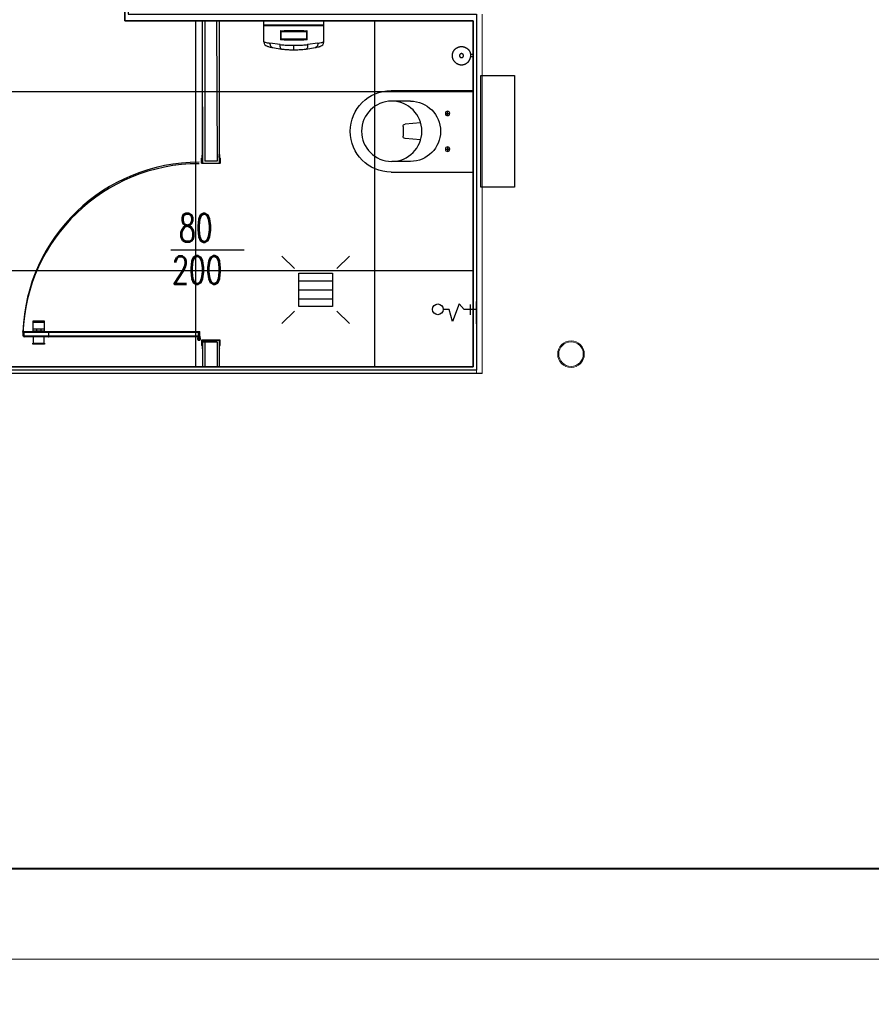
# Model space of a CAD drawing. Header units: centimetres. Extents: x -15121 to 30567, y -60641 to 0.
# Tile 154 of 256: x 7063 to 7444, y -25995 to -25554. Entities that reach past the tile are written whole.
import ezdxf

# ---------------------------------------------------------------- set-up
doc = ezdxf.new("R2010")
doc.units = ezdxf.units.CM
doc.header["$LTSCALE"] = 60
doc.layers.add('A Obramowanie', color=7, linetype='Continuous', lineweight=15, plot=False)
doc.layers.add('A Ramka', color=5, linetype='Continuous', lineweight=40)
doc.layers.add('opisy', color=1, linetype='Continuous', lineweight=15)
for name, color, linetype in [('AIKA NP', 7, 'Continuous'), ('AIKA podłoga wc cała', 2, 'Continuous'), ('AIKA podłoga wc pod meble', 8, 'Continuous'), ('AIKA sanitariaty', 7, 'Continuous'), ('AIKA TYNK', 5, 'Continuous'), ('AIKA widokowe', 7, 'Continuous'), ('AIKA ŚCIANA', 8, 'Continuous')]:
    doc.layers.add(name, color=color, linetype=linetype)
doc.styles.add('RomanS', font='romans.shx')

# ---------------------------------------------------------------- blocks, each defined once
blk = doc.blocks.new('*X5919')
at = {"color": 0}
for p, q in [((621.16, -2967.99), (636.16, -2967.99)), ((621.16, -2971.99), (636.16, -2971.99)), ((621.16, -2975.99), (636.16, -2975.99))]:
    blk.add_line(p, q, dxfattribs=at)
blk = doc.blocks.new('toaleta top')
at = {"layer": 'AIKA sanitariaty'}
for p, q in [((-18.25, 39.75), (-18.25, 3)), ((18.25, 39.75), (18.25, 3)), ((-13.5, 31.08), (-13.5, 39.45)), ((13.5, 31.08), (13.5, 39.45)), ((-3.85, 26.52), (-3.22, 33.48)), ((-2.22, 34.39), (2.22, 34.39)), ((3.85, 26.52), (3.22, 33.48)), ((-7, 14.44), (-9, 14.44)), ((-8, 15.44), (-8, 13.44)), ((7, 14.44), (9, 14.44)), ((8, 15.44), (8, 13.44)), ((-18.25, 3), (18.25, 3)), ((25, -0.5), (-25, -0.5)), ((-25, -0.5), (-25, -15.5)), ((25, -15.5), (25, -0.5)), ((-25, -15.5), (25, -15.5))]:
    blk.add_line(p, q, dxfattribs=at)
for centre, radius in [((0, 39.45), 13.5), ((-8, 14.44), 1), ((8, 14.44), 1)]:
    blk.add_circle(centre, radius, dxfattribs=at)
for centre, radius, start, end in [((0, 39.75), 18.25, 0, 180), ((0, 31.08), 13.5, 180, 0), ((-2.22, 33.39), 1, 90, 174.822), ((2.22, 33.39), 1, 5.178, 90)]:
    blk.add_arc(centre, radius, start, end, dxfattribs=at)
blk = doc.blocks.new('sl dozownik papieru rzut')
at = {"layer": 'AIKA sanitariaty'}
for p, q in [((13.4, 0), (-13.4, 0)), ((-13.4, -1.95), (-13.4, 0)), ((13.4, -1.95), (13.4, 0)), ((13.4, -1.95), (-13.4, -1.95)), ((-13.4, -2.05), (13.4, -2.05)), ((-13.4, -9.49), (-13.4, -2.05)), ((-13.35, -2), (13.35, -2)), ((13.4, -9.49), (13.4, -2.05)), ((-6, -4.65), (-6, -8.35)), ((-5.85, -4.5), (-4.39, -4.5)), ((-4.39, -8.5), (-5.85, -8.5)), ((-5.7, -8.05), (-5.7, -4.95)), ((-5.55, -4.8), (5.58, -4.8)), ((5.55, -8.2), (-5.55, -8.2)), ((4.39, -4.5), (-4.39, -4.5)), ((-4.39, -8.5), (4.39, -8.5)), ((4.39, -4.5), (5.85, -4.5)), ((5.85, -8.5), (4.39, -8.5)), ((5.7, -4.95), (5.7, -8.05)), ((6, -8.35), (6, -4.65)), ((-6.13, -10.69), (-10.73, -10.04)), ((-9.5, -12.01), (-5.51, -12.67)), ((0, -13), (0, -11)), ((5.51, -12.67), (9.5, -12.01)), ((10.73, -10.04), (6.13, -10.69))]:
    blk.add_line(p, q, dxfattribs=at)
for centre, radius, start, end in [((-13.35, -1.95), 0.05, 180, 270), ((-13.35, -2.05), 0.05, 90, 180), ((13.35, -1.95), 0.05, 270, 0), ((13.35, -2.05), 0.05, 0, 90), ((-5.85, -4.65), 0.15, 90, 180), ((-5.85, -8.35), 0.15, 180, 270), ((-5.55, -4.95), 0.15, 90, 180), ((-5.55, -8.05), 0.15, 180, 270), ((5.55, -4.95), 0.15, 0, 90), ((5.55, -8.05), 0.15, 270, 0), ((5.85, -4.65), 0.15, 0, 90), ((5.85, -8.35), 0.15, 270, 0), ((-11.4, -9.49), 2, 180, 254.9453), ((11.4, -9.49), 2, 285.0547, 0)]:
    blk.add_arc(centre, radius, start, end, dxfattribs=at)
for points, knots in [([(-13.4, -9.49), (-13.4, -9.49), (-13.32, -9.51), (-12.98, -9.59), (-12.73, -9.64), (-12.12, -9.77), (-11.78, -9.84), (-11.18, -9.96), (-10.96, -10), (-10.73, -10.04)], [719.365815, 719.365815, 719.365815, 719.365815, 741.542046, 741.542046, 763.718271, 763.718271, 782.93566, 782.93566, 792.832229, 792.832229, 792.832229, 792.832229]), ([(-11.92, -11.42), (-11.92, -11.42), (-11.84, -11.45), (-11.55, -11.52), (-11.32, -11.58), (-10.78, -11.72), (-10.47, -11.79), (-9.94, -11.91), (-9.74, -11.96), (-9.53, -12)], [719.365815, 719.365815, 719.365815, 719.365815, 741.542046, 741.542046, 763.718271, 763.718271, 782.93566, 782.93566, 793.101387, 793.101387, 793.101387, 793.101387]), ([(-10.73, -10.04), (-10.73, -10.04), (-10.73, -10.04), (-10.73, -10.05), (-10.73, -10.05), (-10.73, -10.07), (-10.73, -10.07), (-10.73, -10.09), (-10.73, -10.11), (-10.74, -10.14), (-10.74, -10.17), (-10.74, -10.25), (-10.73, -10.3), (-10.73, -10.45), (-10.71, -10.55), (-10.66, -10.85), (-10.59, -11.03), (-10.4, -11.41), (-10.26, -11.59), (-9.92, -11.86), (-9.73, -11.96), (-9.53, -12)], [-0.008999, -0.008999, -0.008999, -0.008999, 0, 0, 0.195131, 0.195131, 0.390205, 0.390205, 0.780355, 0.780355, 1.560665, 1.560665, 3.121408, 3.121408, 6.243965, 6.243965, 12.498055, 12.498055, 20.307105, 20.307105, 28.11533, 28.11533, 28.11533, 28.11533]), ([(-9.53, -12), (-9.53, -12), (-9.52, -12), (-9.52, -12), (-9.51, -12), (-9.51, -12), (-9.5, -12.01), (-9.5, -12.01), (-9.5, -12.01), (-9.5, -12.01)], [125.169211, 125.169211, 125.169211, 125.169211, 125.262842, 125.262842, 125.558179, 125.558179, 125.889339, 125.889339, 126.290447, 126.290447, 126.290447, 126.290447]), ([(-5.51, -12.67), (-5.63, -12.65), (-5.73, -12.58), (-5.92, -12.35), (-6, -12.19), (-6.11, -11.81), (-6.14, -11.61), (-6.17, -11.16), (-6.16, -10.93), (-6.13, -10.69), (-6.13, -10.69), (-6.13, -10.69)], [0, 0, 0, 0, 7.811334, 7.811334, 15.623566, 15.623566, 22.812435, 22.812435, 29.999926, 29.999926, 30.008028, 30.008028, 30.008028, 30.008028]), ([(-6.13, -10.69), (-5.79, -10.72), (-5.45, -10.76), (-4.32, -10.85), (-3.52, -10.9), (-2.07, -10.97), (-1.42, -10.99), (-0.51, -11), (-0.26, -11), (0, -11)], [665.068332, 665.068332, 665.068332, 665.068332, 674.873359, 674.873359, 696.15174, 696.15174, 712.840829, 712.840829, 719.36757, 719.36757, 719.36757, 719.36757]), ([(-5.51, -12.67), (-5.51, -12.67), (-5.51, -12.67), (-5.5, -12.67), (-5.5, -12.67), (-5.5, -12.67)], [25.154736, 25.154736, 25.154736, 25.154736, 25.2068571, 25.2068571, 25.5412471, 25.5412471, 25.5412471, 25.5412471]), ([(-5.5, -12.67), (-5.18, -12.71), (-4.86, -12.74), (-3.85, -12.84), (-3.14, -12.9), (-1.84, -12.97), (-1.26, -12.99), (-0.45, -13), (-0.23, -13), (0, -13)], [664.576978, 664.576978, 664.576978, 664.576978, 674.873359, 674.873359, 696.15174, 696.15174, 712.840829, 712.840829, 719.36757, 719.36757, 719.36757, 719.36757]), ([(0, -11), (0.44, -11), (0.87, -11), (1.74, -10.98), (2.17, -10.96), (3.02, -10.93), (3.45, -10.9), (4.28, -10.85), (4.69, -10.82), (5.45, -10.76), (5.79, -10.72), (6.13, -10.69)], [719.36757, 719.36757, 719.36757, 719.36757, 730.491124, 730.491124, 741.614678, 741.614678, 752.738229, 752.738229, 763.861781, 763.861781, 773.666807, 773.666807, 773.666807, 773.666807]), ([(0, -13), (0.39, -13), (0.78, -13), (1.55, -12.98), (1.93, -12.96), (2.69, -12.92), (3.07, -12.9), (3.81, -12.84), (4.17, -12.81), (4.86, -12.74), (5.18, -12.71), (5.5, -12.67)], [719.36757, 719.36757, 719.36757, 719.36757, 730.491124, 730.491124, 741.614678, 741.614678, 752.738229, 752.738229, 763.861781, 763.861781, 774.158161, 774.158161, 774.158161, 774.158161]), ([(5.5, -12.67), (5.5, -12.67), (5.5, -12.67), (5.51, -12.67), (5.51, -12.67), (5.51, -12.67)], [0, 0, 0, 0, 0.3582778, 0.3582778, 0.4217256, 0.4217256, 0.4217256, 0.4217256]), ([(6.13, -10.69), (6.13, -10.69), (6.13, -10.69), (6.13, -10.7), (6.13, -10.7), (6.14, -10.72), (6.14, -10.73), (6.14, -10.75), (6.14, -10.76), (6.14, -10.81), (6.15, -10.84), (6.15, -10.93), (6.16, -10.98), (6.16, -11.16), (6.16, -11.27), (6.14, -11.61), (6.11, -11.81), (6, -12.19), (5.92, -12.35), (5.73, -12.58), (5.63, -12.65), (5.51, -12.67)], [-0.008087, -0.008087, -0.008087, -0.008087, 0, 0, 0.223897, 0.223897, 0.447699, 0.447699, 0.895311, 0.895311, 1.790581, 1.790581, 3.581414, 3.581414, 7.165142, 7.165142, 14.347918, 14.347918, 22.153528, 22.153528, 29.958241, 29.958241, 29.958241, 29.958241]), ([(9.5, -12.01), (9.5, -12.01), (9.5, -12.01), (9.51, -12), (9.51, -12), (9.52, -12), (9.52, -12), (9.53, -12)], [0, 0, 0, 0, 0.4713843, 0.4713843, 0.7522977, 0.7522977, 0.8768388, 0.8768388, 0.8768388, 0.8768388]), ([(10.73, -10.04), (10.73, -10.04), (10.73, -10.04), (10.74, -10.25), (10.73, -10.45), (10.66, -10.85), (10.59, -11.03), (10.4, -11.41), (10.26, -11.59), (9.92, -11.86), (9.73, -11.96), (9.53, -12)], [-0.008936, -0.008936, -0.008936, -0.008936, 0, 0, 6.258249, 6.258249, 12.51788, 12.51788, 20.330205, 20.330205, 28.1424, 28.1424, 28.1424, 28.1424]), ([(9.53, -12), (9.81, -11.94), (10.07, -11.88), (10.69, -11.74), (11, -11.66), (11.38, -11.57), (11.49, -11.54), (11.68, -11.49), (11.75, -11.47), (11.88, -11.44), (11.92, -11.42), (11.92, -11.42)], [645.629, 645.629, 645.629, 645.629, 659.198751, 659.198751, 681.041661, 681.041661, 692.345192, 692.345192, 703.648717, 703.648717, 719.365815, 719.365815, 719.365815, 719.365815]), ([(10.73, -10.04), (11.04, -9.98), (11.33, -9.93), (12.01, -9.8), (12.37, -9.72), (12.8, -9.63), (12.92, -9.6), (13.13, -9.55), (13.21, -9.54), (13.36, -9.5), (13.4, -9.49), (13.4, -9.49)], [645.89816, 645.89816, 645.89816, 645.89816, 659.198751, 659.198751, 681.041661, 681.041661, 692.345192, 692.345192, 703.648717, 703.648717, 719.365815, 719.365815, 719.365815, 719.365815])]:
    blk.add_open_spline(points, degree=3, knots=knots, dxfattribs=at)
blk = doc.blocks.new('sl szczotka rzut')
at = {"layer": 'AIKA sanitariaty', "transparency": 33554610}
for p, q in [((22238.01, -28535.25), (22238.01, -28534.12)), ((22239.01, -28535.25), (22238.01, -28535.25)), ((22239.01, -28535.25), (22239.01, -28534.12))]:
    blk.add_line(p, q, dxfattribs=at)
for points in [[(22235.26, -28527.56), (22235.39, -28527.42), (22235.5, -28527.29), (22235.6, -28527.19), (22235.69, -28527.1), (22235.78, -28527.02), (22235.85, -28526.95), (22235.92, -28526.89), (22235.99, -28526.84), (22236.06, -28526.79), (22236.12, -28526.74), (22236.18, -28526.7), (22236.24, -28526.66), (22236.3, -28526.62), (22236.35, -28526.58), (22236.41, -28526.55), (22236.47, -28526.51), (22236.53, -28526.48), (22236.59, -28526.45), (22236.65, -28526.42), (22236.71, -28526.39), (22236.77, -28526.36), (22236.83, -28526.33), (22236.89, -28526.3), (22236.95, -28526.28), (22237.01, -28526.25), (22237.07, -28526.23), (22237.14, -28526.2), (22237.2, -28526.18), (22237.26, -28526.16), (22237.33, -28526.14), (22237.39, -28526.12), (22237.46, -28526.1), (22237.52, -28526.09), (22237.59, -28526.07), (22237.65, -28526.06), (22237.72, -28526.04), (22237.78, -28526.03), (22237.85, -28526.02), (22237.91, -28526.01), (22237.98, -28526), (22238.05, -28525.99), (22238.11, -28525.98), (22238.18, -28525.98), (22238.25, -28525.97), (22238.31, -28525.97), (22238.38, -28525.97), (22238.45, -28525.97), (22238.51, -28525.97), (22238.58, -28525.97), (22238.65, -28525.97), (22238.71, -28525.97), (22238.78, -28525.97), (22238.85, -28525.98), (22238.91, -28525.98), (22238.98, -28525.99), (22239.05, -28526), (22239.11, -28526.01), (22239.18, -28526.02), (22239.25, -28526.03), (22239.31, -28526.04), (22239.38, -28526.06), (22239.44, -28526.07), (22239.51, -28526.09), (22239.57, -28526.1), (22239.64, -28526.12), (22239.7, -28526.14), (22239.76, -28526.16), (22239.83, -28526.18), (22239.89, -28526.2), (22239.95, -28526.23), (22240.02, -28526.25), (22240.08, -28526.28), (22240.14, -28526.3), (22240.2, -28526.33), (22240.26, -28526.36), (22240.32, -28526.39), (22240.38, -28526.42), (22240.44, -28526.45), (22240.5, -28526.48), (22240.56, -28526.51), (22240.62, -28526.55), (22240.67, -28526.58), (22240.73, -28526.62), (22240.79, -28526.65), (22240.84, -28526.69), (22240.9, -28526.73), (22240.95, -28526.77), (22241, -28526.81), (22241.06, -28526.85), (22241.11, -28526.89), (22241.16, -28526.94), (22241.21, -28526.98), (22241.26, -28527.02), (22241.31, -28527.07), (22241.36, -28527.12), (22241.41, -28527.16), (22241.45, -28527.21), (22241.5, -28527.26), (22241.54, -28527.31), (22241.59, -28527.36), (22241.63, -28527.41), (22241.67, -28527.46), (22241.72, -28527.51), (22241.76, -28527.56), (22241.8, -28527.62), (22241.84, -28527.67), (22241.88, -28527.73), (22241.91, -28527.78), (22241.95, -28527.84), (22241.99, -28527.89), (22242.02, -28527.95), (22242.05, -28528.01), (22242.09, -28528.07), (22242.12, -28528.13), (22242.15, -28528.19), (22242.18, -28528.25), (22242.21, -28528.31), (22242.24, -28528.37), (22242.27, -28528.43), (22242.29, -28528.49), (22242.32, -28528.55), (22242.34, -28528.61), (22242.36, -28528.68), (22242.39, -28528.74), (22242.41, -28528.8), (22242.43, -28528.87), (22242.45, -28528.93), (22242.46, -28529), (22242.48, -28529.06), (22242.5, -28529.13), (22242.51, -28529.19), (22242.52, -28529.26), (22242.54, -28529.32), (22242.55, -28529.39), (22242.56, -28529.45), (22242.57, -28529.52), (22242.58, -28529.59), (22242.58, -28529.65), (22242.59, -28529.72), (22242.59, -28529.79), (22242.6, -28529.85), (22242.6, -28529.92), (22242.6, -28529.99), (22242.6, -28530.05), (22242.6, -28530.12), (22242.6, -28530.19), (22242.6, -28530.25), (22242.59, -28530.32), (22242.59, -28530.39), (22242.58, -28530.45), (22242.58, -28530.52), (22242.57, -28530.59), (22242.56, -28530.65), (22242.55, -28530.72), (22242.54, -28530.79), (22242.52, -28530.85), (22242.51, -28530.92), (22242.5, -28530.98), (22242.48, -28531.05), (22242.46, -28531.11), (22242.45, -28531.18), (22242.43, -28531.24), (22242.41, -28531.3), (22242.39, -28531.37), (22242.36, -28531.43), (22242.34, -28531.49), (22242.32, -28531.56), (22242.29, -28531.62), (22242.27, -28531.68), (22242.24, -28531.74), (22242.21, -28531.8), (22242.18, -28531.86), (22242.15, -28531.92), (22242.12, -28531.98), (22242.09, -28532.04), (22242.05, -28532.1), (22242.02, -28532.16), (22241.99, -28532.21), (22241.95, -28532.27), (22241.91, -28532.33), (22241.88, -28532.38), (22241.84, -28532.44), (22241.8, -28532.49), (22241.76, -28532.54), (22241.72, -28532.6), (22241.67, -28532.65), (22241.63, -28532.7), (22241.59, -28532.75), (22241.54, -28532.8), (22241.5, -28532.85), (22241.45, -28532.9), (22241.41, -28532.94), (22241.36, -28532.99), (22241.31, -28533.04), (22241.26, -28533.08), (22241.21, -28533.13), (22241.16, -28533.17), (22241.11, -28533.21), (22241.06, -28533.26), (22241, -28533.3), (22240.95, -28533.34), (22240.9, -28533.38), (22240.84, -28533.42), (22240.79, -28533.45), (22240.73, -28533.49), (22240.67, -28533.53), (22240.62, -28533.56), (22240.56, -28533.59), (22240.5, -28533.63), (22240.44, -28533.66), (22240.38, -28533.69), (22240.32, -28533.72), (22240.26, -28533.75), (22240.2, -28533.78), (22240.14, -28533.8), (22240.08, -28533.83), (22240.02, -28533.86), (22239.95, -28533.88), (22239.89, -28533.9), (22239.83, -28533.93), (22239.76, -28533.95), (22239.7, -28533.97), (22239.64, -28533.99), (22239.57, -28534), (22239.51, -28534.02), (22239.44, -28534.04), (22239.38, -28534.05), (22239.32, -28534.06), (22239.27, -28534.07), (22239.22, -28534.09), (22239.17, -28534.09), (22239.13, -28534.1), (22239.1, -28534.11), (22239.07, -28534.11), (22239.05, -28534.11), (22239.03, -28534.12), (22239.01, -28534.12), (22238.99, -28534.12), (22238.97, -28534.12), (22238.94, -28534.12), (22238.9, -28534.13), (22238.86, -28534.13), (22238.81, -28534.13), (22238.75, -28534.13), (22238.69, -28534.14), (22238.62, -28534.14), (22238.55, -28534.14), (22238.47, -28534.14), (22238.39, -28534.14), (22238.31, -28534.13), (22238.23, -28534.13), (22238.16, -28534.13), (22238.1, -28534.12), (22238.04, -28534.12), (22238, -28534.12), (22237.98, -28534.12)], [(22235.26, -28527.56), (22235.16, -28527.72), (22235.07, -28527.86), (22234.99, -28527.98), (22234.93, -28528.09), (22234.88, -28528.19), (22234.83, -28528.29), (22234.79, -28528.37), (22234.76, -28528.45), (22234.73, -28528.52), (22234.7, -28528.6), (22234.67, -28528.67), (22234.65, -28528.73), (22234.62, -28528.8), (22234.6, -28528.87), (22234.58, -28528.93), (22234.56, -28529), (22234.55, -28529.06), (22234.53, -28529.13), (22234.52, -28529.19), (22234.5, -28529.26), (22234.49, -28529.32), (22234.48, -28529.39), (22234.47, -28529.45), (22234.46, -28529.52), (22234.45, -28529.59), (22234.45, -28529.65), (22234.44, -28529.72), (22234.43, -28529.79), (22234.43, -28529.85), (22234.43, -28529.92), (22234.43, -28529.99), (22234.43, -28530.05), (22234.43, -28530.12), (22234.43, -28530.19), (22234.43, -28530.25), (22234.43, -28530.32), (22234.44, -28530.39), (22234.45, -28530.45), (22234.45, -28530.52), (22234.46, -28530.59), (22234.47, -28530.65), (22234.48, -28530.72), (22234.49, -28530.79), (22234.5, -28530.85), (22234.52, -28530.92), (22234.53, -28530.98), (22234.55, -28531.05), (22234.56, -28531.11), (22234.58, -28531.18), (22234.6, -28531.24), (22234.62, -28531.3), (22234.64, -28531.37), (22234.66, -28531.43), (22234.69, -28531.49), (22234.71, -28531.56), (22234.74, -28531.62), (22234.76, -28531.68), (22234.79, -28531.74), (22234.82, -28531.8), (22234.85, -28531.86), (22234.88, -28531.92), (22234.91, -28531.98), (22234.94, -28532.04), (22234.97, -28532.1), (22235.01, -28532.16), (22235.04, -28532.21), (22235.08, -28532.27), (22235.11, -28532.33), (22235.15, -28532.38), (22235.19, -28532.44), (22235.23, -28532.49), (22235.27, -28532.54), (22235.31, -28532.6), (22235.35, -28532.65), (22235.4, -28532.7), (22235.44, -28532.75), (22235.48, -28532.8), (22235.53, -28532.85), (22235.58, -28532.9), (22235.62, -28532.94), (22235.67, -28532.99), (22235.72, -28533.04), (22235.77, -28533.08), (22235.82, -28533.13), (22235.87, -28533.17), (22235.92, -28533.21), (22235.97, -28533.26), (22236.03, -28533.3), (22236.08, -28533.34), (22236.13, -28533.38), (22236.19, -28533.42), (22236.24, -28533.45), (22236.3, -28533.49), (22236.36, -28533.53), (22236.41, -28533.56), (22236.47, -28533.59), (22236.53, -28533.63), (22236.59, -28533.66), (22236.65, -28533.69), (22236.71, -28533.72), (22236.78, -28533.75), (22236.84, -28533.78), (22236.92, -28533.81), (22236.99, -28533.85), (22237.07, -28533.88), (22237.16, -28533.91), (22237.26, -28533.94), (22237.37, -28533.97), (22237.49, -28534.01), (22237.63, -28534.04), (22237.79, -28534.08), (22237.98, -28534.12)]]:
    blk.add_lwpolyline(points, dxfattribs=at)
blk.add_lwpolyline([(22239.38, -28530.29), (22239.39, -28530.27), (22239.39, -28530.26), (22239.39, -28530.24), (22239.39, -28530.23), (22239.4, -28530.21), (22239.4, -28530.2), (22239.4, -28530.19), (22239.4, -28530.17), (22239.41, -28530.16), (22239.41, -28530.14), (22239.41, -28530.13), (22239.41, -28530.11), (22239.41, -28530.1), (22239.41, -28530.08), (22239.41, -28530.07), (22239.41, -28530.05), (22239.41, -28530.04), (22239.41, -28530.02), (22239.41, -28530.01), (22239.41, -28530), (22239.41, -28529.98), (22239.41, -28529.97), (22239.41, -28529.95), (22239.4, -28529.94), (22239.4, -28529.92), (22239.4, -28529.91), (22239.4, -28529.89), (22239.39, -28529.88), (22239.39, -28529.86), (22239.39, -28529.85), (22239.39, -28529.84), (22239.38, -28529.82), (22239.38, -28529.81), (22239.37, -28529.79), (22239.37, -28529.78), (22239.36, -28529.77), (22239.36, -28529.75), (22239.35, -28529.74), (22239.35, -28529.72), (22239.34, -28529.71), (22239.34, -28529.7), (22239.33, -28529.68), (22239.33, -28529.67), (22239.32, -28529.66), (22239.31, -28529.64), (22239.31, -28529.63), (22239.3, -28529.62), (22239.29, -28529.6), (22239.28, -28529.59), (22239.28, -28529.58), (22239.27, -28529.57), (22239.26, -28529.55), (22239.25, -28529.54), (22239.24, -28529.53), (22239.24, -28529.52), (22239.23, -28529.51), (22239.22, -28529.5), (22239.21, -28529.48), (22239.2, -28529.47), (22239.19, -28529.46), (22239.18, -28529.45), (22239.17, -28529.44), (22239.16, -28529.43), (22239.15, -28529.42), (22239.14, -28529.41), (22239.13, -28529.4), (22239.12, -28529.39), (22239.11, -28529.38), (22239.1, -28529.37), (22239.08, -28529.36), (22239.07, -28529.35), (22239.06, -28529.34), (22239.05, -28529.33), (22239.04, -28529.32), (22239.03, -28529.32), (22239.01, -28529.31), (22239, -28529.3), (22238.99, -28529.29), (22238.98, -28529.28), (22238.96, -28529.28), (22238.95, -28529.27), (22238.94, -28529.26), (22238.92, -28529.25), (22238.91, -28529.25), (22238.9, -28529.24), (22238.88, -28529.24), (22238.87, -28529.23), (22238.86, -28529.22), (22238.84, -28529.22), (22238.83, -28529.21), (22238.82, -28529.21), (22238.8, -28529.2), (22238.79, -28529.2), (22238.77, -28529.19), (22238.76, -28529.19), (22238.75, -28529.19), (22238.73, -28529.18), (22238.72, -28529.18), (22238.7, -28529.18), (22238.69, -28529.17), (22238.67, -28529.17), (22238.66, -28529.17), (22238.65, -28529.17), (22238.63, -28529.16), (22238.62, -28529.16), (22238.6, -28529.16), (22238.59, -28529.16), (22238.57, -28529.16), (22238.56, -28529.16), (22238.54, -28529.16), (22238.53, -28529.16), (22238.51, -28529.16), (22238.5, -28529.16), (22238.48, -28529.16), (22238.47, -28529.16), (22238.46, -28529.16), (22238.44, -28529.16), (22238.43, -28529.16), (22238.41, -28529.16), (22238.4, -28529.16), (22238.38, -28529.17), (22238.37, -28529.17), (22238.35, -28529.17), (22238.34, -28529.17), (22238.32, -28529.18), (22238.31, -28529.18), (22238.3, -28529.18), (22238.28, -28529.19), (22238.27, -28529.19), (22238.25, -28529.19), (22238.24, -28529.2), (22238.23, -28529.2), (22238.21, -28529.21), (22238.2, -28529.21), (22238.18, -28529.22), (22238.17, -28529.22), (22238.16, -28529.23), (22238.14, -28529.24), (22238.13, -28529.24), (22238.12, -28529.25), (22238.1, -28529.25), (22238.09, -28529.26), (22238.08, -28529.27), (22238.07, -28529.28), (22238.05, -28529.28), (22238.04, -28529.29), (22238.03, -28529.3), (22238.02, -28529.31), (22238, -28529.32), (22237.99, -28529.32), (22237.98, -28529.33), (22237.97, -28529.34), (22237.96, -28529.35), (22237.94, -28529.36), (22237.93, -28529.37), (22237.92, -28529.38), (22237.91, -28529.39), (22237.9, -28529.4), (22237.89, -28529.41), (22237.88, -28529.42), (22237.87, -28529.43), (22237.86, -28529.44), (22237.85, -28529.45), (22237.84, -28529.46), (22237.83, -28529.47), (22237.82, -28529.48), (22237.81, -28529.5), (22237.8, -28529.51), (22237.79, -28529.52), (22237.78, -28529.53), (22237.78, -28529.54), (22237.77, -28529.55), (22237.76, -28529.57), (22237.75, -28529.58), (22237.74, -28529.59), (22237.74, -28529.6), (22237.73, -28529.62), (22237.72, -28529.63), (22237.72, -28529.64), (22237.71, -28529.66), (22237.7, -28529.67), (22237.7, -28529.68), (22237.69, -28529.7), (22237.68, -28529.71), (22237.68, -28529.72), (22237.67, -28529.74), (22237.67, -28529.75), (22237.66, -28529.77), (22237.66, -28529.78), (22237.65, -28529.79), (22237.65, -28529.81), (22237.65, -28529.82), (22237.64, -28529.84), (22237.64, -28529.85), (22237.64, -28529.86), (22237.63, -28529.88), (22237.63, -28529.89), (22237.63, -28529.91), (22237.63, -28529.92), (22237.62, -28529.94), (22237.62, -28529.95), (22237.62, -28529.97), (22237.62, -28529.98), (22237.62, -28530), (22237.62, -28530.01), (22237.62, -28530.02), (22237.62, -28530.04), (22237.62, -28530.05), (22237.62, -28530.07), (22237.62, -28530.08), (22237.62, -28530.1), (22237.62, -28530.11), (22237.62, -28530.13), (22237.62, -28530.14), (22237.62, -28530.16), (22237.62, -28530.17), (22237.63, -28530.19), (22237.63, -28530.2), (22237.63, -28530.21), (22237.63, -28530.23), (22237.64, -28530.24), (22237.64, -28530.26), (22237.64, -28530.27), (22237.65, -28530.29), (22237.65, -28530.3), (22237.65, -28530.31), (22237.66, -28530.33), (22237.66, -28530.34), (22237.67, -28530.36), (22237.67, -28530.37), (22237.68, -28530.38), (22237.68, -28530.4), (22237.69, -28530.41), (22237.7, -28530.42), (22237.7, -28530.44), (22237.71, -28530.45), (22237.72, -28530.46), (22237.72, -28530.48), (22237.73, -28530.49), (22237.74, -28530.5), (22237.74, -28530.52), (22237.75, -28530.53), (22237.76, -28530.54), (22237.77, -28530.55), (22237.78, -28530.56), (22237.78, -28530.58), (22237.79, -28530.59), (22237.8, -28530.6), (22237.81, -28530.61), (22237.82, -28530.62), (22237.83, -28530.63), (22237.84, -28530.65), (22237.85, -28530.66), (22237.86, -28530.67), (22237.87, -28530.68), (22237.88, -28530.69), (22237.89, -28530.7), (22237.9, -28530.71), (22237.91, -28530.72), (22237.92, -28530.73), (22237.93, -28530.74), (22237.94, -28530.75), (22237.96, -28530.76), (22237.97, -28530.77), (22237.98, -28530.78), (22237.99, -28530.78), (22238, -28530.79), (22238.02, -28530.8), (22238.03, -28530.81), (22238.04, -28530.82), (22238.05, -28530.82), (22238.07, -28530.83), (22238.08, -28530.84), (22238.09, -28530.85), (22238.1, -28530.85), (22238.12, -28530.86), (22238.13, -28530.87), (22238.14, -28530.87), (22238.16, -28530.88), (22238.17, -28530.88), (22238.18, -28530.89), (22238.2, -28530.89), (22238.21, -28530.9), (22238.23, -28530.9), (22238.24, -28530.91), (22238.25, -28530.91), (22238.27, -28530.92), (22238.28, -28530.92), (22238.3, -28530.92), (22238.31, -28530.93), (22238.32, -28530.93), (22238.34, -28530.93), (22238.35, -28530.94), (22238.37, -28530.94), (22238.38, -28530.94), (22238.4, -28530.94), (22238.41, -28530.95), (22238.43, -28530.95), (22238.44, -28530.95), (22238.46, -28530.95), (22238.47, -28530.95), (22238.48, -28530.95), (22238.5, -28530.95), (22238.51, -28530.95), (22238.53, -28530.95), (22238.54, -28530.95), (22238.56, -28530.95), (22238.57, -28530.95), (22238.59, -28530.95), (22238.6, -28530.95), (22238.62, -28530.95), (22238.63, -28530.94), (22238.65, -28530.94), (22238.66, -28530.94), (22238.67, -28530.94), (22238.69, -28530.93), (22238.7, -28530.93), (22238.72, -28530.93), (22238.73, -28530.92), (22238.75, -28530.92), (22238.76, -28530.92), (22238.77, -28530.91), (22238.79, -28530.91), (22238.8, -28530.9), (22238.82, -28530.9), (22238.83, -28530.89), (22238.84, -28530.89), (22238.86, -28530.88), (22238.87, -28530.88), (22238.88, -28530.87), (22238.9, -28530.87), (22238.91, -28530.86), (22238.92, -28530.85), (22238.94, -28530.85), (22238.95, -28530.84), (22238.96, -28530.83), (22238.98, -28530.82), (22238.99, -28530.82), (22239, -28530.81), (22239.01, -28530.8), (22239.03, -28530.79), (22239.04, -28530.78), (22239.05, -28530.78), (22239.06, -28530.77), (22239.07, -28530.76), (22239.08, -28530.75), (22239.1, -28530.74), (22239.11, -28530.73), (22239.12, -28530.72), (22239.13, -28530.71), (22239.14, -28530.7), (22239.15, -28530.69), (22239.16, -28530.68), (22239.17, -28530.67), (22239.18, -28530.66), (22239.19, -28530.65), (22239.2, -28530.63), (22239.21, -28530.62), (22239.22, -28530.61), (22239.23, -28530.6), (22239.24, -28530.59), (22239.24, -28530.58), (22239.25, -28530.56), (22239.26, -28530.55), (22239.27, -28530.54), (22239.28, -28530.53), (22239.28, -28530.52), (22239.29, -28530.5), (22239.3, -28530.49), (22239.31, -28530.48), (22239.31, -28530.46), (22239.32, -28530.45), (22239.33, -28530.44), (22239.33, -28530.42), (22239.34, -28530.41), (22239.34, -28530.4), (22239.35, -28530.38), (22239.35, -28530.37), (22239.36, -28530.36), (22239.36, -28530.34), (22239.37, -28530.33), (22239.37, -28530.31), (22239.38, -28530.3)], close=True, dxfattribs=at)

msp = doc.modelspace()

# ---------------------------------------------------------------- linework, layer by layer
at = {"layer": 'A Obramowanie', "transparency": 33554610}
for points in [[(8155.9272, -25975.0194), (5922.788, -25975.0194), (5922.788, -24408.9094), (8155.9272, -24408.9094)], [(8155.9272, -27541.1294), (5922.788, -27541.1294), (5922.788, -25975.0194), (8155.9272, -25975.0194)]]:
    msp.add_lwpolyline(points, close=True, dxfattribs=at)
at = {"layer": 'A Ramka', "transparency": 33554610}
msp.add_lwpolyline([(8118.3323, -24449.4644), (5960.3829, -24449.4644), (5960.3829, -25934.4644), (8118.3323, -25934.4644)], close=True, dxfattribs=at)
at = {"layer": 'AIKA NP', "color": 8}
msp.add_lwpolyline([(7131.4286, -25393.7983), (7131.4286, -25490.1909), (7111.4286, -25490.1909), (7111.4286, -25551.7983), (7267.4286, -25551.7983), (7267.4286, -25711.2983)], dxfattribs=at)
at = {"layer": 'AIKA podłoga wc cała'}
for p, q in [((7221.9287, -25709.7983), (7221.9287, -25554.7983)), ((7265.9286, -25586.5537), (6820.9287, -25586.5537)), ((7265.9286, -25666.7537), (6820.9287, -25666.7537))]:
    msp.add_line(p, q, dxfattribs=at)
msp.add_lwpolyline([(7231.4286, -25265.7983), (7231.4286, -25285.7983), (7146.4286, -25285.7983), (7146.4286, -25297.2983), (7128.4286, -25297.2983), (7128.4286, -25285.7983), (6820.9287, -25285.7983), (6820.9287, -25709.7983), (7265.9286, -25709.7983), (7265.9286, -25554.7983), (7109.9286, -25554.7983), (7109.9286, -25488.6909), (7128.4286, -25488.6909), (7128.4286, -25387.2983), (7146.4286, -25387.2983), (7146.4286, -25524.7983), (7428.4286, -25524.7983), (7428.4286, -25285.7983), (7332.4286, -25285.7983), (7332.4286, -25265.7983)], close=True, dxfattribs=at)
at = {"layer": 'AIKA podłoga wc pod meble'}
for p, q in [((7141.7287, -25709.7983), (7141.7287, -25554.7983)), ((7141.7287, -25709.7983), (7141.7287, -25554.7983)), ((7221.9287, -25587.5501), (7221.9287, -25554.7983)), ((7265.9286, -25586.5537), (6820.9287, -25586.5537)), ((7265.9286, -25586.5537), (6820.9287, -25586.5537)), ((7221.9287, -25709.7983), (7221.9287, -25621.0465)), ((7265.9286, -25666.7537), (6873.2815, -25666.7537))]:
    msp.add_line(p, q, dxfattribs=at)
msp.add_lwpolyline([(7231.4286, -25265.7983), (7231.4286, -25285.7983), (7146.4286, -25285.7983), (7146.4286, -25297.2983), (7128.4286, -25297.2983), (7128.4286, -25285.7983), (6820.9287, -25285.7983), (6820.9287, -25709.7983), (7265.9286, -25709.7983), (7265.9286, -25554.7983), (7109.9286, -25554.7983), (7109.9286, -25488.6909), (7128.4286, -25488.6909), (7128.4286, -25387.2983), (7146.4286, -25387.2983), (7146.4286, -25524.7983), (7428.4286, -25524.7983), (7428.4286, -25285.7983), (7332.4286, -25285.7983), (7332.4286, -25265.7983)], close=True, dxfattribs=at)
msp.add_lwpolyline([(7231.4286, -25265.7983), (7231.4286, -25285.7983), (7146.4286, -25285.7983), (7146.4286, -25297.2983), (7128.4286, -25297.2983), (7128.4286, -25285.7983), (6820.9287, -25285.7983), (6820.9287, -25709.7983), (7265.9286, -25709.7983), (7265.9286, -25554.7983), (7109.9286, -25554.7983), (7109.9286, -25488.6909), (7128.4286, -25488.6909), (7128.4286, -25387.2983), (7146.4286, -25387.2983), (7146.4286, -25524.7983), (7428.4286, -25524.7983), (7428.4286, -25285.7983), (7332.4286, -25285.7983), (7332.4286, -25265.7983)], close=True, dxfattribs=at)
at = {"layer": 'AIKA TYNK'}
for p, q in [((7267.4286, -25553.2983), (7267.4286, -25711.2983)), ((7267.4286, -25711.2983), (6819.4287, -25711.2983))]:
    msp.add_line(p, q, dxfattribs=at)
at = {"layer": 'AIKA widokowe'}
for p, q in [((7109.9286, -25488.6909), (7109.9286, -25554.7983)), ((7109.9286, -25554.7983), (7265.9286, -25554.7983)), ((7144.7786, -25616.7983), (7144.7786, -25554.7983)), ((7145.7786, -25554.7983), (7145.7786, -25617.6593)), ((7151.052, -25554.7983), (7151.2786, -25617.6593)), ((7152.2786, -25554.7983), (7152.2786, -25618.5293)), ((7265.9286, -25554.7983), (7265.9286, -25709.7983)), ((7144.7786, -25593.3483), (7144.7786, -25618.5293)), ((7144.3786, -25618.5943), (7144.3786, -25616.3793)), ((7144.5086, -25616.3793), (7144.5086, -25617.9393)), ((7144.6198, -25615.0776), (7144.7002, -25614.7104)), ((7144.6534, -25615.1761), (7144.6238, -25615.1126)), ((7144.6586, -25616.0993), (7144.6586, -25615.1993)), ((7144.8271, -25614.7381), (7144.7523, -25615.0806)), ((7144.7523, -25615.0806), (7144.7712, -25615.121)), ((7144.7886, -25615.1993), (7144.7886, -25616.0993)), ((7152.3149, -25615.0806), (7152.2401, -25614.7381)), ((7152.2786, -25616.0993), (7152.2786, -25615.1993)), ((7152.296, -25615.121), (7152.3149, -25615.0806)), ((7152.3669, -25614.7104), (7152.4473, -25615.0776)), ((7152.4086, -25615.1993), (7152.4086, -25616.0993)), ((7152.4434, -25615.1126), (7152.4138, -25615.1761)), ((7152.5586, -25617.9393), (7152.5586, -25616.3793)), ((7152.6886, -25616.3793), (7152.6886, -25618.5943)), ((7152.6236, -25618.6593), (7144.4436, -25618.6593)), ((7144.5086, -25617.0783), (7144.8786, -25617.0783)), ((7144.8786, -25617.1483), (7144.5086, -25617.1483)), ((7144.5086, -25617.1483), (7144.5086, -25617.6683)), ((7144.5086, -25617.9393), (7144.8786, -25617.9393)), ((7144.8786, -25618.0093), (7144.5086, -25618.0093)), ((7144.5086, -25618.0093), (7144.5086, -25618.5293)), ((7144.5086, -25618.5293), (7152.5586, -25618.5293)), ((7144.8786, -25617.0783), (7144.8786, -25617.1483)), ((7144.8786, -25617.9393), (7144.8786, -25618.0093)), ((7151.2786, -25617.6593), (7145.7786, -25617.6593)), ((7152.1886, -25618.0093), (7152.1886, -25617.9393)), ((7152.1886, -25617.9393), (7152.5586, -25617.9393)), ((7152.5586, -25618.0093), (7152.1886, -25618.0093)), ((7152.5586, -25618.5293), (7152.5586, -25618.0093)), ((7163.4787, -25657.4673), (7130.6584, -25657.4673)), ((7185.9287, -25665.7983), (7180.2919, -25660.1615)), ((7204.9287, -25665.7983), (7210.5654, -25660.1615)), ((7259.6352, -25681.6415), (7256.771, -25689.4741)), ((7261.8964, -25684.0695), (7259.6352, -25681.6415)), ((7264.6452, -25681.8011), (7264.6452, -25686.5661)), ((7267.4286, -25690.585), (7267.4286, -25680.585)), ((7267.4286, -25690.585), (7267.4286, -25680.585)), ((7185.9287, -25684.7983), (7180.2919, -25690.435)), ((7204.9287, -25684.7983), (7210.5654, -25690.435)), ((7255.2635, -25684.0515), (7252.5501, -25684.0515)), ((7256.771, -25689.4741), (7255.2635, -25684.0515)), ((7267.4286, -25684.0695), (7261.8964, -25684.0695)), ((7073.9536, -25689.3033), (7068.8536, -25689.3033)), ((7068.8536, -25689.3033), (7068.8536, -25689.8033)), ((7073.9536, -25689.3033), (7068.8536, -25689.3033)), ((7068.8536, -25689.3033), (7068.8536, -25689.8033)), ((7068.8536, -25689.8033), (7073.9536, -25689.8033)), ((7068.8536, -25689.8033), (7073.9536, -25689.8033)), ((7068.9036, -25694.2483), (7068.9036, -25689.8033)), ((7068.9036, -25694.2483), (7068.9036, -25689.8033)), ((7073.9036, -25689.8033), (7073.9036, -25694.2483)), ((7073.9036, -25689.8033), (7073.9036, -25694.2483)), ((7073.9536, -25689.8033), (7073.9536, -25689.3033)), ((7073.9536, -25689.8033), (7073.9536, -25689.3033)), ((7143.4036, -25694.0733), (7064.3036, -25694.0733)), ((7143.4036, -25694.0733), (7064.3036, -25694.0733)), ((7143.4036, -25694.0733), (7064.3036, -25694.0733)), ((7064.3036, -25694.0733), (7064.3036, -25695.8733)), ((7064.3036, -25695.8733), (7143.4036, -25695.8733)), ((7064.3036, -25695.8733), (7143.4036, -25695.8733)), ((7064.3036, -25695.8733), (7143.4036, -25695.8733)), ((7064.8036, -25694.3133), (7064.8036, -25696.2933)), ((7064.8036, -25694.3133), (7064.8036, -25696.2933)), ((7064.8686, -25694.2483), (7142.9386, -25694.2483)), ((7064.8686, -25694.2483), (7142.9386, -25694.2483)), ((7073.9036, -25692.9033), (7068.9036, -25692.9033)), ((7073.9036, -25692.9033), (7068.9036, -25692.9033)), ((7073.9036, -25693.8033), (7068.9036, -25693.8033)), ((7073.9036, -25693.8033), (7068.9036, -25693.8033)), ((7070.4036, -25692.9033), (7070.4036, -25693.8033)), ((7070.4036, -25692.9033), (7070.4036, -25693.8033)), ((7072.4036, -25692.9033), (7072.4036, -25693.8033)), ((7072.4036, -25692.9033), (7072.4036, -25693.8033)), ((7075.8386, -25694.3133), (7075.8386, -25696.2933)), ((7075.8386, -25694.3133), (7075.8386, -25696.2933)), ((7143.0036, -25696.5275), (7143.0036, -25694.1483)), ((7143.0036, -25694.1483), (7143.4036, -25694.1483)), ((7143.0036, -25696.5275), (7143.0036, -25694.1483)), ((7143.0036, -25694.1483), (7143.4036, -25694.1483)), ((7143.0036, -25696.3583), (7143.0036, -25694.2483)), ((7143.0036, -25694.2483), (7143.4036, -25694.2483)), ((7143.0036, -25696.3583), (7143.0036, -25694.2483)), ((7143.0036, -25694.2483), (7143.4036, -25694.2483)), ((7143.0036, -25694.3133), (7143.0036, -25696.2933)), ((7143.0036, -25694.3133), (7143.0036, -25696.2933)), ((7143.4036, -25695.8733), (7143.4036, -25694.0733)), ((7143.4036, -25694.1483), (7143.4036, -25696.0283)), ((7143.4036, -25694.1483), (7143.4036, -25696.0283)), ((7143.4036, -25694.2483), (7143.4036, -25696.5275)), ((7143.4036, -25694.2483), (7143.4036, -25696.5275)), ((7142.9386, -25696.3583), (7064.8686, -25696.3583)), ((7142.9386, -25696.3583), (7064.8686, -25696.3583)), ((7068.8536, -25699.7033), (7068.8536, -25699.2033)), ((7068.8536, -25699.2033), (7073.9536, -25699.2033)), ((7068.8536, -25699.7033), (7068.8536, -25699.2033)), ((7068.8536, -25699.2033), (7073.9536, -25699.2033)), ((7073.9536, -25699.7033), (7068.8536, -25699.7033)), ((7073.9536, -25699.7033), (7068.8536, -25699.7033)), ((7068.9036, -25696.3583), (7068.9036, -25699.2033)), ((7068.9036, -25696.3583), (7068.9036, -25699.2033)), ((7073.9036, -25699.2033), (7073.9036, -25696.3583)), ((7073.9036, -25699.2033), (7073.9036, -25696.3583)), ((7073.9536, -25699.2033), (7073.9536, -25699.7033)), ((7073.9536, -25699.2033), (7073.9536, -25699.7033)), ((7142.8036, -25696.6238), (7142.8036, -25696.3583)), ((7142.8036, -25696.3583), (7143.0036, -25696.3583)), ((7142.8036, -25696.6238), (7142.8036, -25696.3583)), ((7142.8036, -25696.3583), (7143.0036, -25696.3583)), ((7143.4036, -25696.0283), (7143.6036, -25696.0283)), ((7143.4036, -25696.0283), (7143.6036, -25696.0283)), ((7143.6036, -25696.0283), (7143.6036, -25696.6238)), ((7143.6036, -25696.0283), (7143.6036, -25696.6238)), ((7144.3786, -25697.8633), (7144.3786, -25700.0783)), ((7144.3786, -25697.8633), (7144.3786, -25700.0783)), ((7146.4136, -25697.7983), (7144.4436, -25697.7983)), ((7152.6236, -25697.7983), (7144.4436, -25697.7983)), ((7144.5086, -25698.4483), (7144.5086, -25697.9283)), ((7144.5086, -25697.9283), (7146.3486, -25697.9283)), ((7144.5086, -25698.4483), (7144.5086, -25697.9283)), ((7144.5086, -25697.9283), (7152.5586, -25697.9283)), ((7144.8786, -25698.4483), (7144.5086, -25698.4483)), ((7144.8786, -25698.4483), (7144.5086, -25698.4483)), ((7144.5086, -25700.0783), (7144.5086, -25698.5183)), ((7144.5086, -25698.5183), (7144.8786, -25698.5183)), ((7144.5086, -25700.0783), (7144.5086, -25698.5183)), ((7144.5086, -25698.5183), (7144.8786, -25698.5183)), ((7144.6586, -25700.3583), (7144.6586, -25701.2583)), ((7144.6586, -25700.3583), (7144.6586, -25701.2583)), ((7146.0786, -25698.7983), (7144.7786, -25698.7983)), ((7144.7786, -25698.7983), (7144.7786, -25708.7983)), ((7144.7786, -25698.7983), (7144.7786, -25709.7983)), ((7144.7886, -25701.2583), (7144.7886, -25700.3583)), ((7144.7886, -25701.2583), (7144.7886, -25700.3583)), ((7144.8786, -25698.5183), (7144.8786, -25698.4483)), ((7144.8786, -25698.5183), (7144.8786, -25698.4483)), ((7145.7786, -25698.7983), (7145.7786, -25709.7983)), ((7151.2786, -25698.7983), (7145.7786, -25698.7983)), ((7151.2786, -25698.7983), (7151.2786, -25709.7983)), ((7152.5586, -25698.4483), (7152.1886, -25698.4483)), ((7152.1886, -25698.4483), (7152.1886, -25698.5183)), ((7152.1886, -25698.5183), (7152.5586, -25698.5183)), ((7152.2786, -25698.7983), (7152.2786, -25709.7983)), ((7152.2786, -25700.3583), (7152.2786, -25701.2583)), ((7152.4086, -25701.2583), (7152.4086, -25700.3583)), ((7152.5586, -25697.9283), (7152.5586, -25698.4483)), ((7152.5586, -25698.5183), (7152.5586, -25700.0783)), ((7152.6886, -25700.0783), (7152.6886, -25697.8633)), ((7144.6198, -25701.3801), (7144.7002, -25701.7473)), ((7144.6198, -25701.3801), (7144.7002, -25701.7473)), ((7144.6534, -25701.2816), (7144.6238, -25701.345)), ((7144.6534, -25701.2816), (7144.6238, -25701.345)), ((7144.7523, -25701.3771), (7144.7712, -25701.3366)), ((7144.7523, -25701.3771), (7144.7712, -25701.3366)), ((7144.8271, -25701.7195), (7144.7523, -25701.3771)), ((7144.8271, -25701.7195), (7144.7523, -25701.3771)), ((7152.3149, -25701.3771), (7152.2401, -25701.7195)), ((7152.296, -25701.3366), (7152.3149, -25701.3771)), ((7152.3669, -25701.7473), (7152.4473, -25701.3801)), ((7152.4434, -25701.345), (7152.4138, -25701.2816)), ((7265.9286, -25709.7983), (6820.9287, -25709.7983))]:
    msp.add_line(p, q, dxfattribs=at)
at = {"layer": 'AIKA widokowe', "extrusion": (0, 0, -1)}
for p, q in [((7064.3036, -25694.0733), (7064.3036, -25695.8733)), ((7143.4036, -25694.0733), (7064.3036, -25694.0733)), ((7064.3036, -25694.0733), (7064.3036, -25695.8733)), ((7064.3036, -25695.8733), (7143.4036, -25695.8733)), ((7143.4036, -25695.8733), (7143.4036, -25694.0733))]:
    msp.add_line(p, q, dxfattribs=at)
at = {"layer": 'AIKA widokowe'}
msp.add_lwpolyline([(7187.9287, -25682.7983), (7187.9287, -25667.7983), (7202.9287, -25667.7983), (7202.9287, -25682.7983)], close=True, dxfattribs=at)
for centre, radius in [((7250.1381, -25684.0515), 2.412), ((7143.2036, -25697.1983), 0.3), ((7143.2036, -25697.1983), 0.3)]:
    msp.add_circle(centre, radius, dxfattribs=at)
for centre, radius, start, end in [((7144.5186, -25616.3793), 0.14, 90, 180), ((7144.5186, -25616.3793), 0.01, 90, 180), ((7144.5186, -25616.0993), 0.14, 270, 0), ((7144.5186, -25616.0993), 0.27, 270, 0), ((7144.6736, -25615.0893), 0.055, 167.651061, 205.057615), ((7144.6036, -25615.1993), 0.055, 0, 25.057615), ((7144.7637, -25614.7243), 0.0649, 347.677573, 167.651061), ((7144.6036, -25615.1993), 0.185, 0, 25.057615), ((7152.3035, -25614.7243), 0.0649, 12.348939, 192.322427), ((7152.4636, -25615.1993), 0.185, 154.942385, 180), ((7152.5486, -25616.0993), 0.27, 180, 270), ((7152.4636, -25615.1993), 0.055, 154.942385, 180), ((7152.5486, -25616.0993), 0.14, 180, 270), ((7152.3936, -25615.0893), 0.055, 334.942385, 12.348939), ((7152.5486, -25616.3793), 0.14, 0, 90), ((7152.5486, -25616.3793), 0.01, 0, 90), ((7143.2903, -25697.1843), 79.048, 90.062859, 177.744452), ((7143.2903, -25697.8584), 79.048, 90.062859, 177.744452), ((7144.4436, -25617.7333), 0.065, 180, 270), ((7144.4436, -25618.5943), 0.065, 180, 270), ((7152.6236, -25618.5943), 0.065, 270, 0), ((7064.8686, -25694.3133), 0.065, 90, 180), ((7064.8686, -25694.3133), 0.065, 90, 180), ((7075.9036, -25694.3133), 0.065, 90, 180), ((7075.9036, -25694.3133), 0.065, 90, 180), ((7142.9386, -25694.3133), 0.065, 0, 90), ((7142.9386, -25694.3133), 0.065, 0, 90), ((7064.8686, -25696.2933), 0.065, 180, 270), ((7064.8686, -25696.2933), 0.065, 180, 270), ((7075.9036, -25696.2933), 0.065, 180, 270), ((7075.9036, -25696.2933), 0.065, 180, 270), ((7143.2036, -25697.1983), 0.7, 106.60155, 55.150095), ((7143.2036, -25697.1983), 0.7, 124.849905, 73.39845), ((7143.2036, -25697.1983), 0.7, 106.60155, 55.150095), ((7143.2036, -25697.1983), 0.7, 124.849905, 73.39845), ((7142.9386, -25696.2933), 0.065, 270, 0), ((7142.9386, -25696.2933), 0.065, 270, 0), ((7144.4436, -25697.8633), 0.065, 90, 180), ((7144.4436, -25697.8633), 0.065, 90, 180), ((7144.5186, -25700.0783), 0.14, 180, 270), ((7144.5186, -25700.0783), 0.14, 180, 270), ((7144.5186, -25700.0783), 0.01, 180, 270), ((7144.5186, -25700.0783), 0.01, 180, 270), ((7144.5186, -25700.3583), 0.27, 0, 90), ((7144.5186, -25700.3583), 0.27, 0, 90), ((7144.5186, -25700.3583), 0.14, 0, 90), ((7144.5186, -25700.3583), 0.14, 0, 90), ((7152.5486, -25700.3583), 0.27, 90, 180), ((7152.5486, -25700.3583), 0.14, 90, 180), ((7152.5486, -25700.0783), 0.01, 270, 0), ((7152.5486, -25700.0783), 0.14, 270, 0), ((7152.6236, -25697.8633), 0.065, 0, 90), ((7144.6736, -25701.3683), 0.055, 154.942385, 192.348939), ((7144.6736, -25701.3683), 0.055, 154.942385, 192.348939), ((7144.6036, -25701.2583), 0.055, 334.942385, 0), ((7144.6036, -25701.2583), 0.055, 334.942385, 0), ((7144.7637, -25701.7334), 0.0649, 192.348939, 12.322427), ((7144.7637, -25701.7334), 0.0649, 192.348939, 12.322427), ((7144.6036, -25701.2583), 0.185, 334.942385, 0), ((7144.6036, -25701.2583), 0.185, 334.942385, 0), ((7152.3035, -25701.7334), 0.0649, 167.677573, 347.651061), ((7152.4636, -25701.2583), 0.185, 180, 205.057615), ((7152.4636, -25701.2583), 0.055, 180, 205.057615), ((7152.3936, -25701.3683), 0.055, 347.651061, 25.057615)]:
    msp.add_arc(centre, radius, start, end, dxfattribs=at)
for p in [(7064.3036, -25694.0733), (7064.3036, -25694.0733), (7064.3036, -25694.0733), (7075.3386, -25694.0733), (7075.3386, -25694.0733), (7143.4036, -25694.0733), (7143.4036, -25694.0733)]:
    msp.add_point(p, dxfattribs=at)
at = {"layer": 'AIKA ŚCIANA'}
msp.add_line((7269.9286, -25712.8323), (6774.7121, -25712.7983), dxfattribs=at)
at = {"layer": 'opisy'}
msp.add_line((7267.4286, -25712.8323), (7267.4286, -25551.7983), dxfattribs=at)
at = {"layer": 'opisy', "color": 8}
msp.add_line((7269.9286, -25712.8323), (7269.9286, -25551.7983), dxfattribs=at)
at = {"layer": 'opisy', "color": 1}
msp.add_line((7249.8498, -25712.7983), (7239.8498, -25712.7983), dxfattribs=at)
at = {"layer": 'opisy'}
for radius in [5.9579, 5.5]:
    msp.add_circle((7309.764, -25704.0907), radius, dxfattribs=at)

# ---------------------------------------------------------------- block references
at = {"layer": 'AIKA sanitariaty', "color": 8}
msp.add_blockref('sl dozownik papieru rzut', (7185.6888, -25554.7983), dxfattribs=at)
at = {"layer": 'AIKA sanitariaty', "color": 8, "rotation": 90}
msp.add_blockref('sl szczotka rzut', (-21269.325, -47808.9375), dxfattribs=at)
at = {"layer": 'AIKA sanitariaty', "color": 8, "xscale": -1, "rotation": 90}
msp.add_blockref('toaleta top', (7268.9286, -25604.2983), dxfattribs=at)
at = {"layer": 'AIKA widokowe'}
msp.add_blockref('*X5919', (6566.7648, -22703.3079), dxfattribs=at)

# ---------------------------------------------------------------- texts
at = {"layer": 'AIKA widokowe', "style": 'RomanS', "width": 0.7}
for s, p in [('80', (7134.2775, -25653.7431)), ('200', (7131.1738, -25672.6563))]:
    msp.add_text(s, height=12.5, dxfattribs=at).set_placement(p)

doc.saveas('drawing.dxf')
